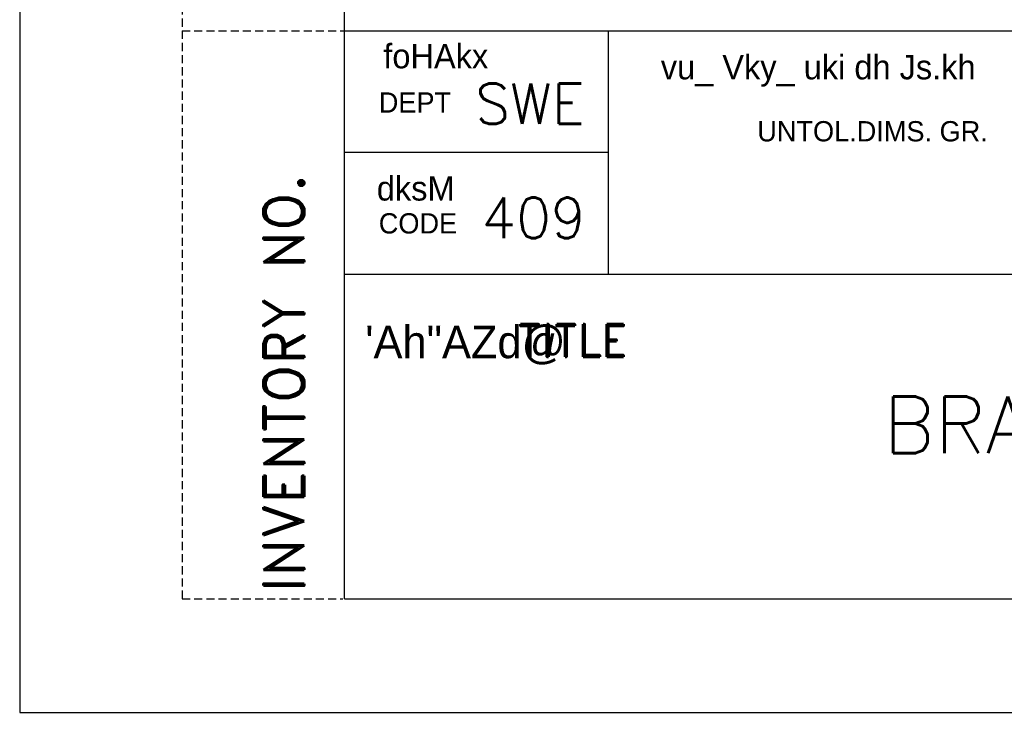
# Model space of a CAD drawing. Extents: x 4774 to 5194, y 913 to 1507.
# Tile 1 of 6: x 4774 to 4895, y 913 to 998. Entities that reach past the tile are written whole.
import ezdxf
from ezdxf.enums import TextEntityAlignment as Align

# ---------------------------------------------------------------- set-up
doc = ezdxf.new("R2010")
doc.units = 0
doc.header["$MEASUREMENT"] = 0
doc.linetypes.add('DASHED', pattern=[0.75, 0.5, -0.25])
doc.layers.get('0').update_dxf_attribs({"linetype": 'CONTINUOUS'})
doc.layers.add('TEXT', color=2, linetype='CONTINUOUS')
doc.styles.add('HINDI', font='hindi')
doc.styles.add('ROMAND', font='romand')
doc.styles.add('ROMANS', font='romans')

# ---------------------------------------------------------------- blocks, each defined once
blk = doc.blocks.new('A4')
for p, q in [((0, 297), (0, 0)), ((20, 290), (20, 7)), ((20, 42), (203, 42)), ((36.272, 27), (36.272, 42)), ((36.272, 34.5), (20, 34.5)), ((20, 27), (203, 27)), ((20.007, 7), (203, 7)), ((0, 0), (210, 0))]:
    blk.add_line(p, q)
at = {"linetype": 'DASHED'}
for p, q in [((10, 117), (10, 7)), ((10, 42), (20, 42)), ((10, 7), (19.913, 7))]:
    blk.add_line(p, q, dxfattribs=at)
at = {"style": 'HINDI'}
for s, height, p in [('foHAkx', 1.5, (22.406, 39.688)), ('dksM', 1.5, (22.005, 31.539)), ('\'Ah"AZd@', 2, (21.292, 21.824))]:
    blk.add_text(s, height=height, dxfattribs=at).set_placement(p)
at = {"color": 11, "style": 'HINDI'}
blk.add_text('vu_ Vky_ uki dh Js.kh', height=1.5, dxfattribs=at).set_placement((39.504, 39.008))
at = {"style": 'ROMANS', "width": 0.7}
for tag, p in [('OLD_ALT_BY', (111.501, 287.317)), ('NEW_ALT_BY', (55.258, 287.074)), ('NEW_CHD_BY', (55.804, 283.392)), ('OLD_CHD_BY', (111.501, 283.226)), ('OLD_REV_NO', (77.509, 281.453)), ('NEW_REV_NO', (20.474, 280.694)), ('NEW_REV_DT', (29.912, 280.801)), ('OLD_REV_DT', (85.973, 280.498)), ('NEW_APP_BY', (57.033, 279.301)), ('OLD_APP_BY', (113.275, 279.135))]:
    blk.add_attdef(tag, p, '', height=1.5, dxfattribs=at)
at = {"color": 7, "style": 'ROMANS'}
for tag, p, height in [('NEW_ALT_SIGN', (66.315, 287.347), 1), ('OLD_ALT_SIGN', (122.942, 287.726), 1), ('NEW_CHD_SIGN', (67.271, 283.665), 1), ('OLD_CHD_SIGN', (123.215, 283.499), 1), ('OLD_APP_SIGN', (124.717, 279.407), 1), ('NEW_APP_SIGN', (67.953, 279.165), 1), ('DRN_SIGN', (159.637, 55.294), 1), ('CHD_SIGN', (159.199, 49.178), 1), ('APP_SIGN', (159.199, 43.062), 1), ('TITLE1', (42.347, 16.763), 3.5), ('TITLE2', (42.347, 10.547), 3.5)]:
    blk.add_attdef(tag, p, '', height=height, dxfattribs=at)
at = {"style": 'ROMANS'}
for tag, p, height in [('NEW_DCA_NO', (20.902, 275.074), 2), ('OLD_DCA_NO', (78.055, 274.634), 2), ('NEW_DCA_DETAILS', (20.902, 271.392), 1.8), ('OLD_DCA_DETAILS', (78.055, 270.952), 1.8)]:
    blk.add_attdef(tag, p, '', height=height, dxfattribs=at)
for tag, p, width in [('SHTNO', (13.782, 110.329), 0.8), ('REV_NO', (13.803, 101.042), 0.8), ('DRG_NO', (13.882, 72.696), 0.9)]:
    blk.add_attdef(tag, p, '', height=2.8, rotation=90, dxfattribs=dict(at, width=width))
at = {"color": 7, "style": 'ROMANS'}
for tag, height, p in [('DRN_BY', 2, (149.817, 56.824)), ('DRN_DATE', 1.5, (180.802, 56.66)), ('CHD_BY', 2, (149.817, 50.816)), ('CHD_DATE', 1.5, (180.705, 51.144)), ('APP_BY', 2, (149.817, 44.808)), ('APP_DATE', 1.5, (180.705, 44.644)), ('ITNO', 2.5, (181.697, 30.871)), ('SCALE', 2.5, (100.766, 30.215)), ('NOIT', 2.5, (197.036, 30.379)), ('REFTOASSY', 2.5, (147.44, 29.599)), ('REV_NO', 3.5, (197.304, 16.454)), ('SHTNO', 2.5, (157.787, 10.064)), ('NOSHT', 2.5, (199.431, 10.041))]:
    blk.add_attdef(tag, text='', height=height, dxfattribs=at).set_placement(p, align=Align.MIDDLE)
at = {"color": 7, "style": 'ROMANS', "width": 0.8}
blk.add_attdef('WEIGHT', text='', height=2.3, dxfattribs=at).set_placement((119.668, 29.961), align=Align.MIDDLE)
at = {"color": 7, "style": 'ROMANS', "width": 1.5}
blk.add_attdef('DRG_NO', (133.585, 15.092), '', height=3.5, dxfattribs=at)
at = {"layer": 'TEXT'}
for s, height, style, p in [('SWE', 2.5, 'ROMANS', (28.07, 36.257)), ('409', 2.5, 'ROMANS', (28.448, 29.219)), ('TITLE', 2, 'ROMAND', (30.689, 21.912))]:
    blk.add_text(s, height=height, dxfattribs=dict(at, style=style)).set_placement(p)
for s, p in [('DEPT', (22.126, 36.956)), ('UNTOL.DIMS. GR.', (45.448, 35.184)), ('CODE', (22.126, 29.509))]:
    blk.add_text(s, height=1.25, dxfattribs=at).set_placement(p)
at = {"layer": 'TEXT', "style": 'ROMAND'}
blk.add_text('INVENTORY NO. ', height=2.5, rotation=90, dxfattribs=at).set_placement((17.528, 7.386))

msp = doc.modelspace()

# ---------------------------------------------------------------- block references
ref = msp.add_blockref('A4', (4773.69, 912.75), dxfattribs=dict(xscale=2, yscale=2, zscale=2))
ref.add_attrib('TITLE1', 'BRACKET', (4880.15, 944.69), dxfattribs={"color": 7, "height": 7, "style": 'ROMANS'})

doc.saveas('drawing.dxf')
